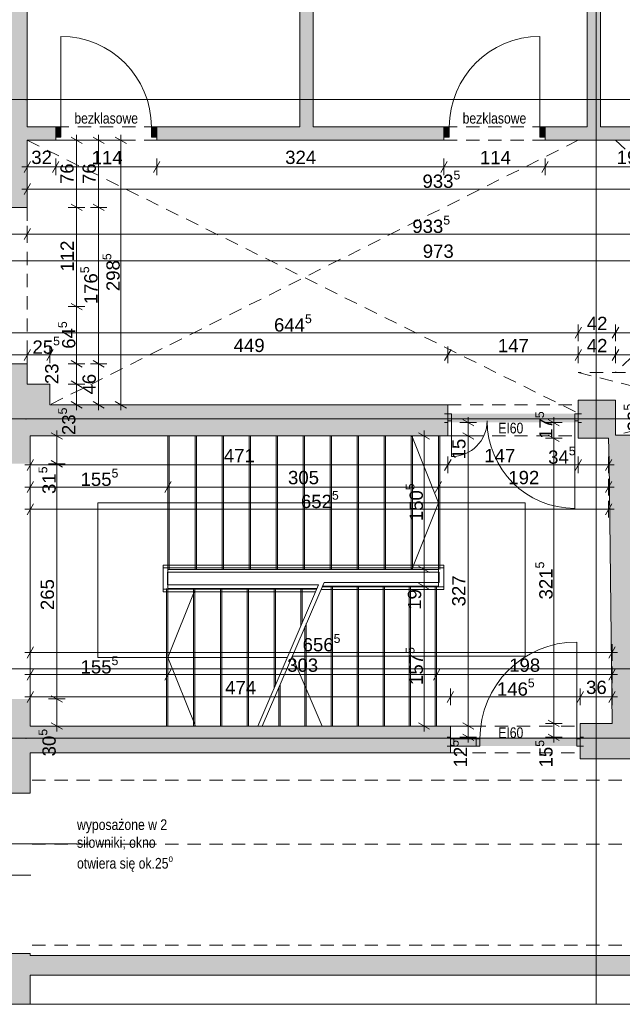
# Paper-space layout 'A-10 INWENTARYZACJA - PIĘTRO 7' of a CAD drawing. Header units: millimetres. Extents: x 0 to 420, y 0 to 297.
# Tile 2 of 8: x 63 to 131, y 111 to 222. Entities that reach past the tile are written whole.
import ezdxf
from ezdxf.xclip import XClip

# ---------------------------------------------------------------- set-up
doc = ezdxf.new("R2010")
doc.units = ezdxf.units.MM
doc.header["$MEASUREMENT"] = 0
doc.header["$XCLIPFRAME"] = 0
for name, pattern in [('ACAD_ISO03W100', [300, 120, -180]), ('DASHDOTX2', [1000, 500, -250, 0, -250]), ('GESTRICHELT2', [93.75, 62.5, -31.25]), ('Przer. długie kreski', [2.5, 1.5, -1]), ('PRZERYWANA_DU_A', [550, 350, -200])]:
    doc.linetypes.add(name, pattern=pattern)
for name, color, linetype, lineweight in [('0_Nr_pióra__2', 8, 'Continuous', 13), ('A_linie przekroju_Nr_pióra__1', 7, 'Continuous', 20), ('A_stolarka_Nr_pióra__3', 252, 'Continuous', 13), ('A_wymiary_Nr_pióra__1', 7, 'Continuous', 20), ('A_wymiary_Nr_pióra__2', 8, 'Continuous', 13), ('A_ściany_Nr_pióra__1', 7, 'Continuous', 20), ('Drzwi Archicad_Nr_pióra__1', 7, 'Continuous', 20)]:
    doc.layers.add(name, color=color, linetype=linetype, lineweight=lineweight)
for name, color, linetype, lineweight, true_color in [('A__balustrada_Nr_pióra__161', 7, 'Continuous', 5, 0x949494), ('A_opis_Nr_pióra__255', 7, 'Continuous', 15, 0x242424), ('A_opis_Nr_pióra__8', 7, 'Continuous', 13, 0x4c4c4c), ('A_osie_Nr_pióra__16', 7, 'Continuous', 5, 0x0f0f0f), ('A_pochwyt_Nr_pióra__161', 7, 'Continuous', 5, 0x949494), ('A_ppoż_Nr_pióra__8', 7, 'Continuous', 13, 0x4c4c4c), ('A_schody_Nr_pióra__10', 7, 'Continuous', 13, 0x4b4b4b), ('A_schody_Nr_pióra__4', 7, 'Continuous', 18, 0x4b4b4b), ('A_sufit_Nr_pióra__4', 7, 'Continuous', 18, 0x4b4b4b), ('A_ściany_Nr_pióra__10', 7, 'Continuous', 13, 0x4b4b4b)]:
    doc.layers.add(name, color=color, linetype=linetype, lineweight=lineweight, true_color=true_color)
for name, color, linetype in [('A_podrys', 7, 'Continuous'), ('A_ppoż', 7, 'Continuous'), ('A_ściany', 7, 'Continuous'), ('Drzwi Archicad', 7, 'Continuous')]:
    doc.layers.add(name, color=color, linetype=linetype)
doc.styles.add('STYL_AUTOMATYCZNY_1', font='arial.ttf')
doc.styles.add('STYL_AUTOMATYCZNY_2', font='ARIALN.TTF')
doc.styles.add('STYL_AUTOMATYCZNY_4', font='arial.ttf')

# ---------------------------------------------------------------- blocks, each defined once
blk = doc.blocks.new('Rysunek_1_1', base_point=(-1581.69, -268.27))
at = {"layer": 'A_ppoż', "linetype": 'Continuous', "lineweight": 0, "true_color": 0x121212}
for points in [[(125.6, 177.39), (110.88, 177.39), (110.88, 176.41), (125.6, 176.41)], [(111.18, 139.92), (125.83, 139.92), (125.83, 140.92), (111.18, 140.92)]]:
    blk.add_hatch(color=250, dxfattribs=at).paths.add_polyline_path(points)
at = {"layer": 'A_ściany', "linetype": 'Continuous', "lineweight": 0, "true_color": 0x000000}
for points in [[(58.74, 270.62), (58.74, 200.64), (63.44, 200.64), (63.44, 266.57)], [(94.21, 266.57), (94.21, 209.72), (95.71, 209.72), (95.71, 266.57)], [(126.6, 257.39), (126.6, 209.72), (128.1, 209.72), (128.1, 257.39)], [(63.44, 209.72), (63.44, 208.22), (66.65, 208.22), (66.65, 209.72)], [(78.05, 209.72), (78.05, 208.22), (110.45, 208.22), (110.45, 209.72)], [(141.45, 209.72), (121.85, 209.72), (121.85, 208.22), (141.45, 208.22)], [(58.74, 183.01), (58.74, 180.72), (63.44, 180.72), (63.44, 183.01)], [(58.74, 180.72), (58.74, 171.74), (63.78, 171.74), (63.78, 174.89)], [(63.78, 174.89), (66, 174.89), (66, 180.72), (58.74, 180.72)], [(125.6, 174.62), (129.03, 174.62), (129.07, 171.98), (131.74, 172.01), (131.74, 172.47), (132.22, 172.47), (132.22, 174.97), (129.8, 174.97), (129.8, 178.9), (125.6, 178.9)], [(66, 174.89), (110.89, 174.89), (110.89, 178.39), (66, 178.39)], [(129.07, 171.98), (129.42, 142.47), (131.84, 138.47), (131.74, 172.01)], [(58.74, 145.24), (58.74, 134.62), (63.78, 134.62), (63.78, 145.24)], [(111.18, 142.17), (63.78, 142.17), (63.78, 139.17), (111.18, 139.17)], [(129.42, 142.47), (125.83, 142.47), (125.83, 138.47), (131.84, 138.47)], [(63.78, 116.55), (58.74, 116.55), (58.74, 110.81), (63.78, 110.81)], [(287.5, 116.3), (63.78, 116.3), (63.78, 114.1), (287.5, 114.1)]]:
    blk.add_hatch(color=18, dxfattribs=at).paths.add_polyline_path(points)
at = {"layer": 'Drzwi Archicad', "linetype": 'Continuous', "lineweight": 0, "true_color": 0xfdfdfd}
for points in [[(66.65, 209.72), (66.65, 208.57), (67.25, 208.57), (67.25, 209.72)], [(78.05, 208.57), (78.05, 209.72), (77.45, 209.72), (77.45, 208.57)], [(110.45, 208.57), (111.05, 208.57), (111.05, 209.72), (110.45, 209.72)], [(121.85, 209.72), (121.25, 209.72), (121.25, 208.57), (121.85, 208.57)]]:
    blk.add_hatch(color=7, dxfattribs=at).paths.add_polyline_path(points)
at = {"layer": '0_Nr_pióra__2', "color": 8, "linetype": 'PRZERYWANA_DU_A', "lineweight": 13, "flags": 128}
blk.add_lwpolyline([(45.44, 110.81), (160.44, 110.81)], dxfattribs=at)
at = {"layer": 'A__balustrada_Nr_pióra__161', "color": 252, "linetype": 'Continuous', "lineweight": 5, "true_color": 0x949494}
for p, q in [((78.77, 160.01), (110.42, 160.01)), ((79.27, 158.1), (79.27, 159.51)), ((79.27, 159.51), (109.92, 159.51)), ((109.92, 159.51), (109.92, 158.36)), ((79.27, 158.1), (96.31, 158.1)), ((96.7, 157.86), (110.42, 157.86)), ((96.92, 158.36), (109.92, 158.36)), ((78.77, 157.6), (96.09, 157.6))]:
    blk.add_line(p, q, dxfattribs=at)
at = {"layer": 'A_linie przekroju_Nr_pióra__1', "color": 7, "linetype": 'ACAD_ISO03W100', "lineweight": 20}
blk.add_line((56.54, 148.64), (287.5, 148.64), dxfattribs=at)
at = {"layer": 'A_opis_Nr_pióra__255', "color": 250, "linetype": 'Continuous', "lineweight": 15, "true_color": 0x242424}
for p, q in [((61.28, 128.89), (67.19, 128.89)), ((67.19, 128.89), (69.06, 128.89))]:
    blk.add_line(p, q, dxfattribs=at)
at = {"layer": 'A_osie_Nr_pióra__16', "color": 250, "linetype": 'DASHDOTX2', "lineweight": 5, "true_color": 0x0f0f0f}
for p, q in [((127.61, 242.63), (127.61, 110.81)), ((63.3, 212.81), (43.05, 212.81)), ((287.5, 212.81), (63.3, 212.81)), ((63.3, 212.81), (63.3, 212.81)), ((63.3, 176.81), (43.05, 176.81)), ((287.5, 176.81), (63.3, 176.81)), ((63.3, 176.81), (63.3, 176.81)), ((63.3, 140.81), (43.05, 140.81)), ((287.5, 140.81), (63.3, 140.81)), ((63.3, 140.81), (63.3, 140.81))]:
    blk.add_line(p, q, dxfattribs=at)
for p in [(63.3, 212.81), (63.3, 176.81), (63.3, 140.81)]:
    blk.add_point(p, dxfattribs=at)
at = {"layer": 'A_pochwyt_Nr_pióra__161', "color": 252, "linetype": 'Continuous', "lineweight": 5, "true_color": 0x949494}
for p, q in [((78.77, 157.3), (78.77, 160.31)), ((78.77, 160.31), (110.42, 160.31)), ((110.42, 160.31), (110.42, 157.56)), ((78.77, 157.3), (95.96, 157.3)), ((96.58, 157.56), (110.42, 157.56))]:
    blk.add_line(p, q, dxfattribs=at)
at = {"layer": 'A_schody_Nr_pióra__10', "color": 251, "linetype": 'GESTRICHELT2', "lineweight": 13, "true_color": 0x4b4b4b}
for p, q in [((79.47, 174.89), (79.47, 159.83)), ((82.52, 174.89), (82.52, 159.83)), ((85.57, 174.89), (85.57, 159.83)), ((88.62, 174.89), (88.62, 159.83)), ((91.67, 174.89), (91.67, 159.83)), ((94.72, 174.89), (94.72, 159.83)), ((97.77, 174.89), (97.77, 159.83)), ((100.82, 174.89), (100.82, 159.83)), ((103.87, 174.89), (103.87, 159.83)), ((106.92, 174.89), (106.92, 159.83)), ((109.97, 174.89), (109.97, 159.83)), ((79.17, 142.17), (79.17, 157.67)), ((82.2, 142.17), (82.2, 157.67)), ((85.23, 142.17), (85.23, 157.67)), ((88.26, 142.17), (88.26, 157.67)), ((91.29, 146.46), (91.29, 157.67)), ((94.32, 153.49), (94.32, 157.67)), ((97.71, 142.17), (97.71, 157.93)), ((100.65, 142.17), (100.65, 157.93)), ((103.59, 142.17), (103.59, 157.93)), ((106.53, 142.17), (106.53, 157.93)), ((109.47, 142.17), (109.47, 157.93)), ((94.77, 142.17), (94.77, 153.37)), ((91.83, 142.17), (91.83, 146.55))]:
    blk.add_line(p, q, dxfattribs=at)
at = {"layer": 'A_schody_Nr_pióra__4', "color": 251, "linetype": 'Continuous', "lineweight": 18, "true_color": 0x4b4b4b}
for p, q in [((79.32, 174.89), (79.32, 157.67)), ((82.37, 174.89), (82.37, 159.84)), ((85.42, 174.89), (85.42, 159.84)), ((88.47, 174.89), (88.47, 159.84)), ((91.52, 174.89), (91.52, 159.84)), ((94.57, 174.89), (94.57, 159.84)), ((97.62, 174.89), (97.62, 159.84)), ((100.67, 174.89), (100.67, 159.84)), ((103.72, 174.89), (103.72, 159.84)), ((106.77, 174.89), (106.77, 159.84)), ((106.81, 174.89), (109.82, 167.36)), ((109.82, 174.89), (109.82, 157.93)), ((71.42, 167.36), (119.62, 167.36)), ((71.42, 167.36), (71.42, 149.92)), ((106.82, 159.84), (109.82, 167.36)), ((119.62, 167.36), (119.62, 150.05)), ((79.32, 159.84), (109.82, 159.84)), ((79.32, 142.17), (79.32, 157.67)), ((79.32, 157.67), (96.12, 157.67)), ((82.42, 157.67), (79.32, 149.92)), ((82.35, 142.17), (82.35, 157.67)), ((85.38, 142.17), (85.38, 157.67)), ((88.41, 142.17), (88.41, 157.67)), ((96.31, 158.1), (89.45, 142.17)), ((96.92, 158.36), (89.95, 142.17)), ((91.44, 146.8), (91.44, 157.67)), ((94.47, 153.84), (94.47, 157.67)), ((96.73, 157.93), (109.82, 157.93)), ((97.86, 142.17), (97.86, 157.93)), ((100.8, 142.17), (100.8, 157.93)), ((103.74, 142.17), (103.74, 157.93)), ((106.68, 142.17), (106.68, 157.93)), ((109.62, 142.17), (109.62, 157.93)), ((94.92, 142.17), (94.92, 153.72)), ((92.78, 149.92), (71.42, 149.92)), ((82.42, 142.17), (79.32, 149.92)), ((96.73, 142.17), (93.34, 150.05)), ((119.62, 150.05), (93.34, 150.05)), ((91.98, 142.17), (91.98, 146.9))]:
    blk.add_line(p, q, dxfattribs=at)
at = {"layer": 'A_stolarka_Nr_pióra__3', "color": 252, "linetype": 'Continuous', "lineweight": 13}
blk.add_line((52.97, 125.38), (63.84, 125.38), dxfattribs=at)
at = {"layer": 'A_sufit_Nr_pióra__4', "color": 251, "linetype": 'Przer. długie kreski', "lineweight": 18, "true_color": 0x4b4b4b}
for p, q in [((63.44, 208.22), (125.6, 177.44)), ((125.6, 208.22), (66, 178.39)), ((129.8, 208.22), (158.42, 182.02)), ((156.8, 208.22), (129.8, 182.02)), ((158.42, 182.02), (125.6, 182.02)), ((125.6, 182.02), (154.01, 174.97)), ((154.04, 181.02), (129.8, 174.97))]:
    blk.add_line(p, q, dxfattribs=at)
at = {"layer": 'A_wymiary_Nr_pióra__1', "color": 7, "linetype": 'Continuous', "lineweight": 20}
for p, q in [((69.63, 207.86), (68.38, 208.58)), ((72.13, 207.86), (70.88, 208.58)), ((74.63, 207.86), (73.38, 208.58)), ((63.8, 205.84), (63.08, 204.59)), ((67.01, 205.84), (66.29, 204.59)), ((78.41, 205.84), (77.69, 204.59)), ((110.81, 205.84), (110.09, 204.59)), ((122.21, 205.84), (121.49, 204.59)), ((63.8, 203.34), (63.08, 202.09)), ((68.38, 201), (69.63, 200.28)), ((70.88, 201), (72.13, 200.28)), ((63.8, 198.26), (63.08, 197.01)), ((68.38, 189.82), (69.63, 189.1)), ((125.96, 187.14), (125.24, 185.89)), ((130.16, 187.14), (129.44, 185.89)), ((63.8, 184.64), (63.08, 183.39)), ((66.36, 184.64), (65.64, 183.39)), ((111.25, 184.64), (110.53, 183.39)), ((125.96, 184.64), (125.24, 183.39)), ((130.16, 184.64), (129.44, 183.39)), ((68.38, 183.37), (69.63, 182.65)), ((70.88, 183.37), (72.13, 182.65)), ((68.38, 181.08), (69.63, 180.36)), ((68.38, 178.75), (69.63, 178.03)), ((70.88, 178.75), (72.13, 178.03)), ((73.38, 178.75), (74.63, 178.03)), ((113.82, 176.03), (112.57, 176.75)), ((123.46, 176.03), (122.21, 176.75)), ((67.41, 174.53), (66.16, 175.25)), ((108.82, 174.53), (107.57, 175.25)), ((112.57, 175.25), (113.82, 174.53)), ((122.21, 174.98), (123.46, 174.26)), ((64.14, 172.24), (63.42, 170.99)), ((66.16, 172.1), (67.41, 171.38)), ((111.25, 172.24), (110.53, 170.99)), ((125.96, 172.24), (125.24, 170.99)), ((128.67, 170.99), (129.39, 172.24)), ((64.14, 169.74), (63.42, 168.49)), ((79.68, 169.74), (78.96, 168.49)), ((110.18, 169.74), (109.46, 168.49)), ((128.67, 168.49), (129.39, 169.74)), ((64.14, 167.24), (63.42, 165.99)), ((128.67, 165.99), (129.39, 167.24)), ((107.57, 160.2), (108.82, 159.48)), ((107.57, 158.29), (108.82, 157.57)), ((64.14, 151.09), (63.42, 149.84)), ((129.06, 149.84), (129.78, 151.09)), ((64.14, 148.59), (63.42, 147.34)), ((79.68, 148.59), (78.96, 147.34)), ((109.98, 148.59), (109.26, 147.34)), ((129.06, 147.34), (129.78, 148.59)), ((64.14, 146.09), (63.42, 144.84)), ((66.16, 145.6), (67.41, 144.88)), ((111.54, 146.09), (110.82, 144.84)), ((126.19, 146.09), (125.47, 144.84)), ((129.06, 144.84), (129.78, 146.09)), ((66.16, 142.53), (67.41, 141.81)), ((107.57, 142.53), (108.82, 141.81)), ((112.57, 142.53), (113.82, 141.81)), ((122.21, 142.83), (123.46, 142.11)), ((112.57, 141.28), (113.82, 140.56)), ((122.21, 141.28), (123.46, 140.56))]:
    blk.add_line(p, q, dxfattribs=at)
at = {"layer": 'A_wymiary_Nr_pióra__2', "color": 8, "linetype": 'Continuous', "lineweight": 13}
for p, q in [((69, 208.22), (69, 208.83)), ((71.5, 208.22), (71.5, 208.83)), ((74, 208.22), (74, 208.83)), ((69.94, 208.22), (68.07, 208.22)), ((69, 200.64), (69, 208.22)), ((72.44, 208.22), (70.57, 208.22)), ((71.5, 200.64), (71.5, 208.22)), ((74.94, 208.22), (73.07, 208.22)), ((74, 178.39), (74, 208.22)), ((63.44, 204.28), (63.44, 206.15)), ((66.65, 204.28), (66.65, 206.15)), ((78.05, 204.28), (78.05, 206.15)), ((110.45, 204.28), (110.45, 206.15)), ((121.85, 204.28), (121.85, 206.15)), ((62.83, 205.22), (63.44, 205.22)), ((63.44, 205.22), (66.65, 205.22)), ((66.65, 205.22), (78.05, 205.22)), ((78.05, 205.22), (110.45, 205.22)), ((110.45, 205.22), (121.85, 205.22)), ((121.85, 205.22), (141.45, 205.22)), ((63.44, 201.78), (63.44, 203.65)), ((62.83, 202.72), (63.44, 202.72)), ((63.44, 202.72), (156.8, 202.72)), ((69.94, 200.64), (68.07, 200.64)), ((69, 189.46), (69, 200.64)), ((72.44, 200.64), (70.57, 200.64)), ((71.5, 183.01), (71.5, 200.64)), ((61.14, 197.64), (63.44, 197.64)), ((63.44, 196.7), (63.44, 198.57)), ((63.44, 197.64), (156.8, 197.64)), ((61.14, 194.64), (158.42, 194.64)), ((69.94, 189.46), (68.07, 189.46)), ((69, 183.01), (69, 189.46)), ((61.14, 186.52), (125.6, 186.52)), ((125.6, 185.58), (125.6, 187.45)), ((125.6, 186.52), (129.8, 186.52)), ((129.8, 185.58), (129.8, 187.45)), ((129.8, 186.52), (154.04, 186.52)), ((63.44, 183.08), (63.44, 184.95)), ((66, 183.08), (66, 184.95)), ((110.89, 183.08), (110.89, 184.95)), ((125.6, 183.08), (125.6, 184.95)), ((129.8, 183.08), (129.8, 184.95)), ((61.14, 184.02), (63.44, 184.02)), ((63.44, 184.02), (66, 184.02)), ((66, 184.02), (110.89, 184.02)), ((110.89, 184.02), (125.6, 184.02)), ((125.6, 184.02), (129.8, 184.02)), ((129.8, 184.02), (137.43, 184.02)), ((69.94, 183.01), (68.07, 183.01)), ((69, 180.72), (69, 183.01)), ((72.44, 183.01), (70.57, 183.01)), ((71.5, 178.39), (71.5, 183.01)), ((69.94, 180.72), (68.07, 180.72)), ((69, 178.39), (69, 180.72)), ((69.94, 178.39), (68.07, 178.39)), ((69, 177.78), (69, 178.39)), ((72.44, 178.39), (70.57, 178.39)), ((71.5, 177.78), (71.5, 178.39)), ((74.94, 178.39), (73.07, 178.39)), ((74, 177.78), (74, 178.39)), ((113.2, 176.39), (113.2, 177)), ((122.83, 176.39), (122.83, 177)), ((66.78, 174.89), (66.78, 175.5)), ((108.2, 174.89), (108.2, 175.5)), ((114.14, 176.39), (112.26, 176.39)), ((113.2, 174.89), (113.2, 176.39)), ((123.77, 176.39), (121.9, 176.39)), ((122.83, 174.62), (122.83, 176.39)), ((67.72, 174.89), (65.85, 174.89)), ((66.78, 171.74), (66.78, 174.89)), ((109.14, 174.89), (107.26, 174.89)), ((108.2, 159.84), (108.2, 174.89)), ((114.14, 174.89), (112.26, 174.89)), ((113.2, 142.17), (113.2, 174.89)), ((123.77, 174.62), (121.9, 174.62)), ((122.83, 142.47), (122.83, 174.62)), ((63.78, 170.68), (63.78, 172.55)), ((110.89, 170.68), (110.89, 172.55)), ((125.6, 170.68), (125.6, 172.55)), ((129.03, 170.68), (129.03, 172.55)), ((63.17, 171.62), (63.78, 171.62)), ((63.78, 171.62), (110.89, 171.62)), ((67.72, 171.74), (65.85, 171.74)), ((66.78, 145.24), (66.78, 171.74)), ((110.89, 171.62), (125.6, 171.62)), ((125.6, 171.62), (129.03, 171.62)), ((129.03, 171.62), (129.64, 171.62)), ((63.78, 168.18), (63.78, 170.05)), ((79.32, 168.18), (79.32, 170.05)), ((109.82, 168.18), (109.82, 170.05)), ((129.03, 168.18), (129.03, 170.05)), ((63.17, 169.12), (63.78, 169.12)), ((63.78, 169.12), (79.32, 169.12)), ((79.32, 169.12), (109.82, 169.12)), ((109.82, 169.12), (129.03, 169.12)), ((129.03, 169.12), (129.64, 169.12)), ((63.17, 166.62), (63.78, 166.62)), ((63.78, 165.68), (63.78, 167.55)), ((63.78, 166.62), (129.03, 166.62)), ((129.03, 165.68), (129.03, 167.55)), ((129.03, 166.62), (129.64, 166.62)), ((109.14, 159.84), (107.26, 159.84)), ((108.2, 157.93), (108.2, 159.84)), ((109.14, 157.93), (107.26, 157.93)), ((108.2, 142.17), (108.2, 157.93)), ((63.78, 149.53), (63.78, 151.4)), ((129.42, 149.53), (129.42, 151.4)), ((63.17, 150.47), (63.78, 150.47)), ((63.78, 150.47), (129.42, 150.47)), ((129.42, 150.47), (130.03, 150.47)), ((63.78, 147.03), (63.78, 148.9)), ((79.32, 147.03), (79.32, 148.9)), ((109.62, 147.03), (109.62, 148.9)), ((129.42, 147.03), (129.42, 148.9)), ((63.17, 147.97), (63.78, 147.97)), ((63.78, 147.97), (79.32, 147.97)), ((79.32, 147.97), (109.62, 147.97)), ((109.62, 147.97), (129.42, 147.97)), ((129.42, 147.97), (130.03, 147.97)), ((63.17, 145.47), (63.78, 145.47)), ((63.78, 144.53), (63.78, 146.4)), ((63.78, 145.47), (111.18, 145.47)), ((111.18, 144.53), (111.18, 146.4)), ((111.18, 145.47), (125.83, 145.47)), ((125.83, 144.53), (125.83, 146.4)), ((125.83, 145.47), (129.42, 145.47)), ((129.42, 144.53), (129.42, 146.4)), ((129.42, 145.47), (130.03, 145.47)), ((67.72, 145.24), (65.85, 145.24)), ((66.78, 142.17), (66.78, 145.24)), ((67.72, 142.17), (65.85, 142.17)), ((66.78, 141.56), (66.78, 142.17)), ((109.14, 142.17), (107.26, 142.17)), ((108.2, 141.56), (108.2, 142.17)), ((114.14, 142.17), (112.26, 142.17)), ((113.2, 140.92), (113.2, 142.17)), ((123.77, 142.47), (121.9, 142.47)), ((122.83, 140.92), (122.83, 142.47)), ((114.14, 140.92), (112.26, 140.92)), ((113.2, 140.31), (113.2, 140.92)), ((123.77, 140.92), (121.9, 140.92)), ((122.83, 140.31), (122.83, 140.92))]:
    blk.add_line(p, q, dxfattribs=at)
at = {"layer": 'A_ściany_Nr_pióra__1', "color": 7, "linetype": 'Continuous', "lineweight": 20}
for p, q in [((66.65, 209.72), (66.18, 209.72)), ((66.65, 209.72), (66.65, 208.57)), ((78.05, 209.72), (78.52, 209.72)), ((78.05, 209.72), (78.05, 208.57)), ((110.45, 209.72), (109.98, 209.72)), ((110.45, 209.72), (110.45, 208.57)), ((121.85, 209.72), (122.32, 209.72)), ((121.85, 209.72), (121.85, 208.57)), ((66.65, 208.22), (66.28, 208.22)), ((66.65, 208.57), (66.65, 208.22)), ((78.05, 208.57), (78.05, 208.22)), ((78.05, 208.22), (78.42, 208.22)), ((110.45, 208.22), (110.08, 208.22)), ((110.45, 208.57), (110.45, 208.22)), ((121.85, 208.57), (121.85, 208.22)), ((121.85, 208.22), (122.22, 208.22)), ((110.89, 177.39), (110.52, 177.39)), ((110.89, 177.39), (110.89, 176.59)), ((110.89, 176.59), (110.89, 176.39)), ((125.6, 177.39), (125.97, 177.39)), ((125.6, 177.39), (125.6, 176.59)), ((125.6, 176.59), (125.6, 176.39)), ((110.89, 176.39), (110.52, 176.39)), ((125.6, 176.39), (125.97, 176.39)), ((63.78, 171.74), (63.78, 145.24)), ((111.18, 140.92), (110.81, 140.92)), ((111.18, 139.92), (110.81, 139.92)), ((111.18, 140.72), (111.18, 140.92)), ((111.18, 139.92), (111.18, 140.72)), ((125.83, 140.92), (126.2, 140.92)), ((125.83, 140.72), (125.83, 140.92)), ((125.83, 139.92), (125.83, 140.72)), ((125.83, 139.92), (126.2, 139.92))]:
    blk.add_line(p, q, dxfattribs=at)
at = {"layer": 'A_ściany_Nr_pióra__1', "color": 7, "linetype": 'Continuous', "lineweight": 20, "flags": 128}
for points in [[(63.44, 209.72), (63.44, 266.57)], [(94.21, 266.57), (94.21, 209.72)], [(95.71, 209.72), (95.71, 266.57)], [(126.6, 257.39), (126.6, 209.72)], [(128.1, 209.72), (128.1, 236.21)], [(66.65, 209.72), (63.44, 209.72)], [(94.21, 209.72), (78.05, 209.72)], [(110.45, 209.72), (95.71, 209.72)], [(126.6, 209.72), (121.85, 209.72)], [(141.45, 209.72), (128.1, 209.72)], [(63.44, 200.64), (63.44, 208.22)], [(63.44, 208.22), (66.65, 208.22)], [(78.05, 208.22), (110.45, 208.22)], [(121.85, 208.22), (141.45, 208.22)], [(61.14, 200.64), (63.44, 200.64)], [(63.44, 183.01), (61.14, 183.01)], [(63.44, 180.72), (63.44, 183.01)], [(66, 180.72), (63.44, 180.72)], [(66, 178.39), (66, 180.72)], [(129.8, 178.9), (125.6, 178.9)], [(125.6, 178.9), (125.6, 174.62)], [(129.8, 174.97), (129.8, 178.9)], [(110.89, 178.39), (66, 178.39)], [(110.89, 174.89), (110.89, 178.39)], [(63.78, 171.74), (63.78, 174.89)], [(63.78, 174.89), (66, 174.89)], [(66, 174.89), (110.89, 174.89)], [(125.6, 174.62), (129.03, 174.62)], [(129.03, 174.62), (129.07, 171.98)], [(132.22, 174.97), (129.8, 174.97)], [(129.07, 171.98), (129.42, 142.47)], [(63.78, 142.17), (63.78, 145.24)], [(111.18, 142.17), (63.78, 142.17)], [(111.18, 139.17), (111.18, 142.17)], [(129.42, 142.47), (125.83, 142.47)], [(125.83, 142.47), (125.83, 138.47)], [(63.78, 134.62), (63.78, 139.17)], [(63.78, 139.17), (111.18, 139.17)], [(125.83, 138.47), (131.84, 138.47)], [(58.74, 134.62), (63.78, 134.62)], [(63.78, 116.55), (58.74, 116.55)], [(63.78, 116.3), (63.78, 116.55)], [(287.5, 116.3), (63.78, 116.3)], [(63.78, 114.1), (287.5, 114.1)], [(63.78, 110.81), (63.78, 114.1)]]:
    blk.add_lwpolyline(points, dxfattribs=at)
at = {"layer": 'A_ściany_Nr_pióra__10', "color": 251, "linetype": 'Przer. długie kreski', "lineweight": 13, "true_color": 0x4b4b4b}
for p, q in [((66.65, 209.72), (78.05, 209.72)), ((110.45, 209.72), (121.85, 209.72)), ((66.65, 208.22), (78.05, 208.22)), ((110.45, 208.22), (121.85, 208.22)), ((63.44, 200.64), (63.44, 183.01)), ((110.89, 178.39), (125.6, 178.39)), ((110.89, 174.89), (125.58, 174.89)), ((111.18, 142.17), (125.83, 142.17)), ((111.18, 139.17), (125.83, 139.17)), ((64.01, 136.06), (287.5, 136.06)), ((64.01, 128.86), (287.5, 128.86)), ((64.01, 117.46), (287.5, 117.46))]:
    blk.add_line(p, q, dxfattribs=at)
at = {"layer": 'Drzwi Archicad_Nr_pióra__1', "color": 7, "linetype": 'Continuous', "lineweight": 20}
for p, q in [((67.25, 209.72), (67.25, 219.92)), ((121.25, 209.72), (121.25, 219.92)), ((66.65, 209.72), (66.18, 209.72)), ((66.65, 209.72), (66.18, 209.72)), ((66.65, 209.72), (67.25, 209.72)), ((66.65, 208.57), (66.65, 209.72)), ((66.65, 209.72), (66.65, 208.57)), ((66.65, 209.72), (66.65, 208.57)), ((67.25, 209.72), (67.25, 208.57)), ((77.45, 208.57), (77.45, 209.72)), ((77.45, 209.72), (78.05, 209.72)), ((78.05, 209.72), (78.05, 208.57)), ((78.05, 209.72), (78.05, 208.57)), ((78.05, 209.72), (78.05, 208.57)), ((78.05, 209.72), (78.52, 209.72)), ((78.05, 209.72), (78.52, 209.72)), ((110.45, 209.72), (109.98, 209.72)), ((110.45, 209.72), (109.98, 209.72)), ((111.05, 209.72), (110.45, 209.72)), ((110.45, 209.72), (110.45, 208.57)), ((110.45, 209.72), (110.45, 208.57)), ((110.45, 209.72), (110.45, 208.57)), ((111.05, 208.57), (111.05, 209.72)), ((121.85, 209.72), (121.25, 209.72)), ((121.25, 209.72), (121.25, 208.57)), ((121.85, 208.57), (121.85, 209.72)), ((121.85, 209.72), (121.85, 208.57)), ((121.85, 209.72), (121.85, 208.57)), ((121.85, 209.72), (122.32, 209.72)), ((121.85, 209.72), (122.32, 209.72)), ((66.65, 208.22), (66.28, 208.22)), ((66.65, 208.22), (66.28, 208.22)), ((67.25, 208.57), (66.65, 208.57)), ((66.65, 208.57), (66.65, 208.22)), ((66.65, 208.57), (66.65, 208.22)), ((78.05, 208.57), (77.45, 208.57)), ((78.05, 208.57), (78.05, 208.22)), ((78.05, 208.57), (78.05, 208.22)), ((78.05, 208.22), (78.42, 208.22)), ((78.05, 208.22), (78.42, 208.22)), ((110.45, 208.22), (110.08, 208.22)), ((110.45, 208.22), (110.08, 208.22)), ((110.45, 208.57), (111.05, 208.57)), ((110.45, 208.57), (110.45, 208.22)), ((110.45, 208.57), (110.45, 208.22)), ((121.25, 208.57), (121.85, 208.57)), ((121.85, 208.57), (121.85, 208.22)), ((121.85, 208.57), (121.85, 208.22)), ((121.85, 208.22), (122.22, 208.22)), ((121.85, 208.22), (122.22, 208.22)), ((110.89, 177.39), (110.52, 177.39)), ((110.89, 177.39), (110.52, 177.39)), ((110.89, 177.39), (111.29, 177.39)), ((110.89, 176.59), (110.89, 177.39)), ((110.89, 177.39), (110.89, 176.59)), ((110.89, 177.39), (110.89, 176.59)), ((111.29, 176.59), (110.89, 176.59)), ((110.89, 176.59), (110.89, 176.39)), ((110.89, 176.59), (110.89, 176.39)), ((111.29, 177.39), (111.29, 176.59)), ((111.29, 176.59), (111.29, 172.56)), ((125.2, 176.59), (125.2, 177.39)), ((125.2, 177.39), (125.6, 177.39)), ((125.6, 176.59), (125.2, 176.59)), ((125.2, 176.59), (125.2, 166.71)), ((125.6, 177.39), (125.6, 176.59)), ((125.6, 177.39), (125.6, 176.59)), ((125.6, 177.39), (125.6, 176.59)), ((125.6, 177.39), (125.97, 177.39)), ((125.6, 177.39), (125.97, 177.39)), ((125.6, 176.59), (125.6, 176.39)), ((125.6, 176.59), (125.6, 176.39)), ((110.89, 176.39), (110.52, 176.39)), ((110.89, 176.39), (110.52, 176.39)), ((125.6, 176.39), (125.97, 176.39)), ((125.6, 176.39), (125.97, 176.39)), ((125.43, 140.72), (125.43, 151.65)), ((111.18, 140.92), (110.81, 140.92)), ((111.18, 140.92), (110.81, 140.92)), ((111.18, 139.92), (110.81, 139.92)), ((111.18, 139.92), (110.81, 139.92)), ((111.18, 140.72), (111.18, 140.92)), ((111.18, 140.72), (111.18, 140.92)), ((111.58, 140.72), (111.18, 140.72)), ((111.18, 140.72), (111.18, 139.92)), ((111.18, 139.92), (111.18, 140.72)), ((111.18, 139.92), (111.18, 140.72)), ((111.18, 139.92), (111.58, 139.92)), ((111.58, 139.92), (111.58, 140.72)), ((114.1, 140.72), (111.58, 140.72)), ((111.58, 140.72), (111.58, 139.92)), ((111.58, 139.92), (114.1, 139.92)), ((114.5, 140.72), (114.1, 140.72)), ((114.1, 140.72), (114.1, 139.92)), ((114.1, 139.92), (114.1, 140.72)), ((114.1, 139.92), (114.5, 139.92)), ((114.5, 139.92), (114.5, 140.72)), ((125.83, 140.72), (125.43, 140.72)), ((125.43, 140.72), (125.43, 139.92)), ((125.43, 139.92), (125.83, 139.92)), ((125.83, 140.72), (125.83, 140.92)), ((125.83, 140.72), (125.83, 140.92)), ((125.83, 140.92), (126.2, 140.92)), ((125.83, 140.92), (126.2, 140.92)), ((125.83, 139.92), (125.83, 140.72)), ((125.83, 139.92), (125.83, 140.72)), ((125.83, 139.92), (125.83, 140.72)), ((125.83, 139.92), (126.2, 139.92)), ((125.83, 139.92), (126.2, 139.92))]:
    blk.add_line(p, q, dxfattribs=at)
for centre, radius, start, end in [((67.25, 209.72), 10.2, 0, 90), ((121.25, 209.72), 10.2, 90, 180), ((111.29, 176.59), 4.03, 270, 0), ((125.2, 176.59), 9.88, 180, 270), ((125.43, 140.72), 10.93, 90, 180)]:
    blk.add_arc(centre, radius, start, end, dxfattribs=at)
at = {"layer": 'A_opis_Nr_pióra__8', "color": 251, "linetype": 'Continuous', "lineweight": 13, "true_color": 0x4c4c4c, "insert": (69.06, 128.7), "char_height": 1.2, "width": 12.5249, "attachment_point": 4, "line_spacing_factor": 1.000877, "style": 'STYL_AUTOMATYCZNY_2'}
blk.add_mtext('\\A1;{\\pql;\\fArial Narrow|b0|i0|c238|p0;\\W1.000000;wyposażone w 2 siłowniki; okno otwiera się ok.25\\fArial Narrow|b0|i0|c238|p0;\\W1.000000;\\A1{\\H.66x;\\So^  ;}}', dxfattribs=at)
at = {"layer": 'A_ppoż_Nr_pióra__8', "color": 251, "linetype": 'Continuous', "lineweight": 13, "true_color": 0x4c4c4c, "char_height": 1.2, "attachment_point": 5, "style": 'STYL_AUTOMATYCZNY_2'}
for s, insert in [('\\A1;{\\pqc;\\fArial Narrow|b0|i0|c238|p0;\\W1.000000;bezklasowe}', (72.35, 210.69)), ('\\A1;{\\pqc;\\fArial Narrow|b0|i0|c238|p0;\\W1.000000;bezklasowe}', (116.15, 210.69)), ('\\A1;{\\pqc;\\fArial Narrow|b0|i0|c238|p0;\\W1.000000;EI60}', (117.99, 175.76)), ('\\A1;{\\pqc;\\fArial Narrow|b0|i0|c238|p0;\\W1.000000;EI60}', (117.99, 141.42))]:
    blk.add_mtext(s, dxfattribs=dict(at, insert=insert))
at = {"layer": 'A_wymiary_Nr_pióra__1', "color": 7, "linetype": 'Continuous', "lineweight": 20, "char_height": 1.5, "attachment_point": 7, "style": 'STYL_AUTOMATYCZNY_1'}
for s, insert in [('\\A1;{\\pql;\\fArial|b0|i0|c238|p0;\\W1.000000;933\\fArial|b0|i0|c238|p0;\\W1.000000;\\A1{\\H.66x;\\S5^  ;}}', (108.03, 202.41)), ('\\A1;{\\pql;\\fArial|b0|i0|c238|p0;\\W1.000000;933\\fArial|b0|i0|c238|p0;\\W1.000000;\\A1{\\H.66x;\\S5^  ;}}', (106.88, 197.33)), ('\\A1;{\\pql;\\fArial|b0|i0|c238|p0;\\W1.000000;644\\fArial|b0|i0|c238|p0;\\W1.000000;\\A1{\\H.66x;\\S5^  ;}}', (91.28, 186.21)), ('\\A1;{\\pql;\\fArial|b0|i0|c238|p0;\\W1.000000;25\\fArial|b0|i0|c238|p0;\\W1.000000;\\A1{\\H.66x;\\S5^  ;}}', (64.03, 183.71)), ('\\A1;{\\pql;\\fArial|b0|i0|c238|p0;\\W1.000000;34\\fArial|b0|i0|c238|p0;\\W1.000000;\\A1{\\H.66x;\\S5^  ;}}', (122.2, 171.31)), ('\\A1;{\\pql;\\fArial|b0|i0|c238|p0;\\W1.000000;155\\fArial|b0|i0|c238|p0;\\W1.000000;\\A1{\\H.66x;\\S5^  ;}}', (69.46, 168.81)), ('\\A1;{\\pql;\\fArial|b0|i0|c238|p0;\\W1.000000;652\\fArial|b0|i0|c238|p0;\\W1.000000;\\A1{\\H.66x;\\S5^  ;}}', (94.32, 166.31)), ('\\A1;{\\pql;\\fArial|b0|i0|c238|p0;\\W1.000000;656\\fArial|b0|i0|c238|p0;\\W1.000000;\\A1{\\H.66x;\\S5^  ;}}', (94.51, 150.16)), ('\\A1;{\\pql;\\fArial|b0|i0|c238|p0;\\W1.000000;155\\fArial|b0|i0|c238|p0;\\W1.000000;\\A1{\\H.66x;\\S5^  ;}}', (69.46, 147.66)), ('\\A1;{\\pql;\\fArial|b0|i0|c238|p0;\\W1.000000;146\\fArial|b0|i0|c238|p0;\\W1.000000;\\A1{\\H.66x;\\S5^  ;}}', (116.42, 145.16))]:
    blk.add_mtext(s, dxfattribs=dict(at, insert=insert))
at = {"layer": 'A_wymiary_Nr_pióra__1', "color": 7, "linetype": 'Continuous', "lineweight": 20, "char_height": 1.5, "attachment_point": 7, "style": 'STYL_AUTOMATYCZNY_4'}
for s, insert, width in [('\\A1;{\\pql;\\fArial|b0|i0|c238|p0;\\W1.000000;32}', (63.9, 205.52), 2.2882), ('\\A1;{\\pql;\\fArial|b0|i0|c238|p0;\\W1.000000;114}', (70.71, 205.52), 3.2796), ('\\A1;{\\pql;\\fArial|b0|i0|c238|p0;\\W1.000000;324}', (92.54, 205.52), 3.4323), ('\\A1;{\\pql;\\fArial|b0|i0|c238|p0;\\W1.000000;114}', (114.51, 205.52), 3.2796), ('\\A1;{\\pql;\\fArial|b0|i0|c238|p0;\\W1.000000;196}', (129.94, 205.52), 3.4323), ('\\A1;{\\pql;\\fArial|b0|i0|c238|p0;\\W1.000000;973}', (108.06, 194.94), 3.4323), ('\\A1;{\\pql;\\fArial|b0|i0|c238|p0;\\W1.000000;42}', (126.56, 186.82), 2.2882), ('\\A1;{\\pql;\\fArial|b0|i0|c238|p0;\\W1.000000;449}', (86.73, 184.32), 3.4323), ('\\A1;{\\pql;\\fArial|b0|i0|c238|p0;\\W1.000000;147}', (116.53, 184.32), 3.4323), ('\\A1;{\\pql;\\fArial|b0|i0|c238|p0;\\W1.000000;42}', (126.56, 184.32), 2.2882), ('\\A1;{\\pql;\\fArial|b0|i0|c238|p0;\\W1.000000;471}', (85.62, 171.92), 3.4323), ('\\A1;{\\pql;\\fArial|b0|i0|c238|p0;\\W1.000000;147}', (115.01, 171.92), 3.4323), ('\\A1;{\\pql;\\fArial|b0|i0|c238|p0;\\W1.000000;305}', (92.86, 169.42), 3.4323), ('\\A1;{\\pql;\\fArial|b0|i0|c238|p0;\\W1.000000;192}', (117.71, 169.42), 3.4323), ('\\A1;{\\pql;\\fArial|b0|i0|c238|p0;\\W1.000000;303}', (92.76, 148.27), 3.4323), ('\\A1;{\\pql;\\fArial|b0|i0|c238|p0;\\W1.000000;198}', (117.81, 148.27), 3.4323), ('\\A1;{\\pql;\\fArial|b0|i0|c238|p0;\\W1.000000;474}', (85.77, 145.77), 3.4323), ('\\A1;{\\pql;\\fArial|b0|i0|c238|p0;\\W1.000000;36}', (126.48, 145.77), 2.2882)]:
    blk.add_mtext(s, dxfattribs=dict(at, insert=insert, width=width))
at = {"layer": 'A_wymiary_Nr_pióra__1', "color": 7, "linetype": 'Continuous', "lineweight": 20, "char_height": 1.5, "attachment_point": 7, "rotation": 90, "style": 'STYL_AUTOMATYCZNY_4'}
for s, insert, width in [('\\A1;{\\pql;\\fArial|b0|i0|c238|p0;\\W1.000000;76}', (68.7, 203.28), 2.2882), ('\\A1;{\\pql;\\fArial|b0|i0|c238|p0;\\W1.000000;76}', (71.2, 203.28), 2.2882), ('\\A1;{\\pql;\\fArial|b0|i0|c238|p0;\\W1.000000;112}', (68.7, 193.41), 3.2796), ('\\A1;{\\pql;\\fArial|b0|i0|c238|p0;\\W1.000000;23}', (66.98, 180.72), 2.2882), ('\\A1;{\\pql;\\fArial|b0|i0|c238|p0;\\W1.000000;46}', (71.2, 179.55), 2.2882), ('\\A1;{\\pql;\\fArial|b0|i0|c238|p0;\\W1.000000;15}', (112.9, 172.24), 2.2882), ('\\A1;{\\pql;\\fArial|b0|i0|c238|p0;\\W1.000000;327}', (112.9, 155.67), 3.4323), ('\\A1;{\\pql;\\fArial|b0|i0|c238|p0;\\W1.000000;265}', (66.48, 155.25), 3.4323), ('\\A1;{\\pql;\\fArial|b0|i0|c238|p0;\\W1.000000;19}', (107.9, 155.28), 2.2882)]:
    blk.add_mtext(s, dxfattribs=dict(at, insert=insert, width=width))
at = {"layer": 'A_wymiary_Nr_pióra__1', "color": 7, "linetype": 'Continuous', "lineweight": 20, "char_height": 1.5, "attachment_point": 7, "rotation": 90, "style": 'STYL_AUTOMATYCZNY_1'}
for s, insert in [('\\A1;{\\pql;\\fArial|b0|i0|c238|p0;\\W1.000000;298\\fArial|b0|i0|c238|p0;\\W1.000000;\\A1{\\H.66x;\\S5^  ;}}', (74.31, 191.21)), ('\\A1;{\\pql;\\fArial|b0|i0|c238|p0;\\W1.000000;176\\fArial|b0|i0|c238|p0;\\W1.000000;\\A1{\\H.66x;\\S5^  ;}}', (71.81, 189.73)), ('\\A1;{\\pql;\\fArial|b0|i0|c238|p0;\\W1.000000;64\\fArial|b0|i0|c238|p0;\\W1.000000;\\A1{\\H.66x;\\S5^  ;}}', (69.31, 184.71)), ('\\A1;{\\pql;\\fArial|b0|i0|c238|p0;\\W1.000000;23\\fArial|b0|i0|c238|p0;\\W1.000000;\\A1{\\H.66x;\\S5^  ;}}', (69.31, 174.98)), ('\\A1;{\\pql;\\fArial|b0|i0|c238|p0;\\W1.000000;17\\fArial|b0|i0|c238|p0;\\W1.000000;\\A1{\\H.66x;\\S5^  ;}}', (123.13, 174.55)), ('\\A1;{\\pql;\\fArial|b0|i0|c238|p0;\\W1.000000;39\\fArial|b0|i0|c238|p0;\\W1.000000;\\A1{\\H.66x;\\S5^  ;}}', (133.11, 175.41)), ('\\A1;{\\pql;\\fArial|b0|i0|c238|p0;\\W1.000000;31\\fArial|b0|i0|c238|p0;\\W1.000000;\\A1{\\H.66x;\\S5^  ;}}', (67.09, 168.34)), ('\\A1;{\\pql;\\fArial|b0|i0|c238|p0;\\W1.000000;150\\fArial|b0|i0|c238|p0;\\W1.000000;\\A1{\\H.66x;\\S5^  ;}}', (108.51, 165.27)), ('\\A1;{\\pql;\\fArial|b0|i0|c238|p0;\\W1.000000;321\\fArial|b0|i0|c238|p0;\\W1.000000;\\A1{\\H.66x;\\S5^  ;}}', (123.14, 156.45)), ('\\A1;{\\pql;\\fArial|b0|i0|c238|p0;\\W1.000000;157\\fArial|b0|i0|c238|p0;\\W1.000000;\\A1{\\H.66x;\\S5^  ;}}', (108.51, 146.81)), ('\\A1;{\\pql;\\fArial|b0|i0|c238|p0;\\W1.000000;30\\fArial|b0|i0|c238|p0;\\W1.000000;\\A1{\\H.66x;\\S5^  ;}}', (67.09, 138.76)), ('\\A1;{\\pql;\\fArial|b0|i0|c238|p0;\\W1.000000;12\\fArial|b0|i0|c238|p0;\\W1.000000;\\A1{\\H.66x;\\S5^  ;}}', (113.5, 137.51)), ('\\A1;{\\pql;\\fArial|b0|i0|c238|p0;\\W1.000000;15\\fArial|b0|i0|c238|p0;\\W1.000000;\\A1{\\H.66x;\\S5^  ;}}', (123.14, 137.51))]:
    blk.add_mtext(s, dxfattribs=dict(at, insert=insert))

psp = doc.layouts.new('A-10 INWENTARYZACJA - PIĘTRO 7')

# ---------------------------------------------------------------- block references
at = {"layer": 'A_podrys', "color": 37, "linetype": 'Continuous', "lineweight": 5, "true_color": 0x656532}
ref = psp.add_blockref('Rysunek_1_1', (-1581.69, -268.27), dxfattribs=at)
XClip(ref).set_block_clipping_path([(37.052987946, 110.8077086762), (287.5029591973, 286.5167655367)])

doc.saveas('drawing.dxf')
